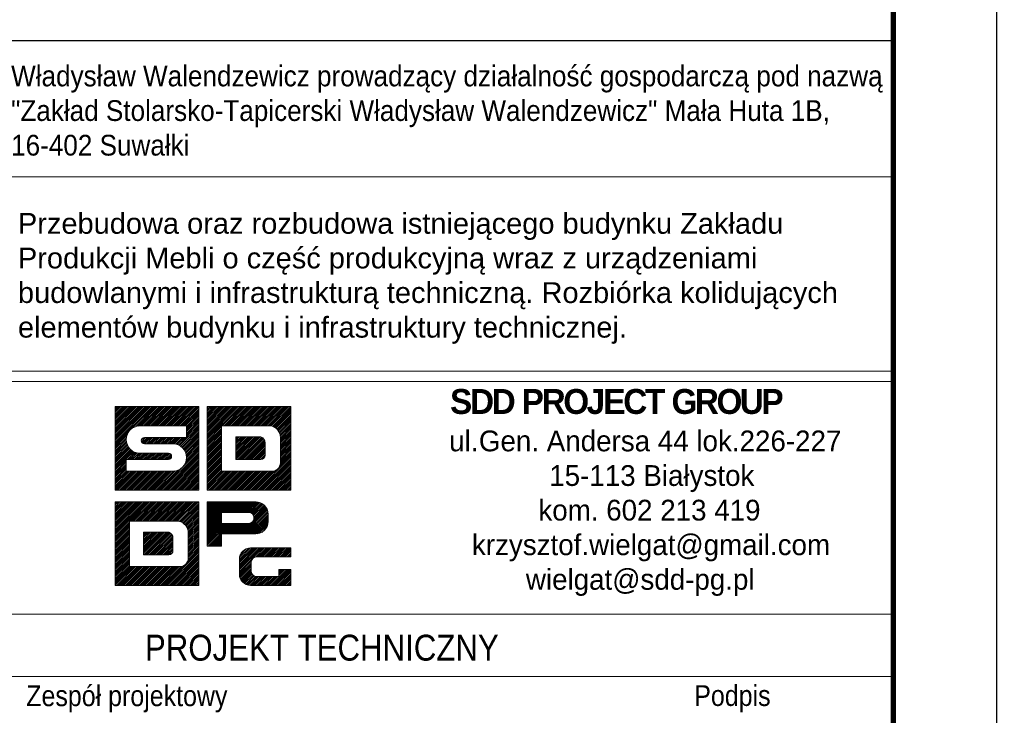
# Model space of a CAD drawing. Extents: x 99844 to 112241, y -209865 to -202412.
# Tile 10 of 12: x 110080 to 111978, y -208649 to -207309. Entities that reach past the tile are written whole.
import ezdxf
from ezdxf.enums import TextEntityAlignment as Align

# ---------------------------------------------------------------- set-up
doc = ezdxf.new("R2010")
doc.units = 0
doc.header["$LTSCALE"] = 5
doc.header["$MEASUREMENT"] = 0
for name, color, linetype, lineweight in [('--- widok', 7, 'Continuous', 13), ('_RAMKA', 7, 'Continuous', 35), ('PS_DIM', 4, 'Continuous', 13)]:
    doc.layers.add(name, color=color, linetype=linetype, lineweight=lineweight)
doc.layers.add('_FORMATKA', color=8, linetype='Continuous', lineweight=15, plot=False)
doc.layers.add('_tabelka', color=7, linetype='Continuous')
doc.styles.add('gil', font='GIL_____.TTF', dxfattribs={"width": 0.9})

# ---------------------------------------------------------------- blocks, each defined once
blk = doc.blocks.new('tabela_rys')
at = {"layer": '_tabelka', "color": 251, "lineweight": 15}
for p, q in [((21.617, 110.449), (131.619, 110.449)), ((21.617, 91.732), (131.619, 91.732)), ((21.617, 91.732), (131.619, 91.732)), ((21.617, 91.732), (131.619, 91.732)), ((131.619, 90.732), (21.617, 90.732)), ((21.617, 68.324), (131.478, 68.324)), ((131.619, 62.324), (21.617, 62.324))]:
    blk.add_line(p, q, dxfattribs=at)
at = {"layer": '_tabelka', "color": 251, "lineweight": 30}
blk.add_lwpolyline([(131.619, 123.55), (21.617, 123.55), (21.617, 7.769), (131.619, 7.769)], close=True, dxfattribs=at)
at = {"layer": 'PS_DIM', "color": 12, "true_color": 0xc90603}
for p, q in [((56.617, 88.268), (56.676, 88.328)), ((56.617, 88.1), (56.845, 88.328)), ((56.617, 87.932), (57.013, 88.328)), ((56.617, 87.763), (57.182, 88.328)), ((56.617, 87.595), (57.35, 88.328)), ((56.617, 87.427), (57.518, 88.328)), ((56.617, 87.258), (57.687, 88.328)), ((56.617, 87.09), (57.855, 88.328)), ((56.617, 86.921), (58.023, 88.328)), ((56.617, 86.753), (58.192, 88.328)), ((56.617, 86.585), (58.36, 88.328)), ((56.617, 86.416), (58.529, 88.328)), ((56.617, 86.248), (58.697, 88.328)), ((56.617, 86.079), (58.865, 88.328)), ((56.617, 85.911), (59.034, 88.328)), ((56.617, 85.743), (59.202, 88.328)), ((56.617, 85.574), (59.37, 88.328)), ((56.617, 85.406), (59.539, 88.328)), ((56.617, 85.238), (59.707, 88.328)), ((56.617, 85.069), (59.876, 88.328)), ((56.617, 84.901), (60.044, 88.328)), ((56.617, 84.732), (60.212, 88.328)), ((56.617, 88.328), (64.68, 88.328)), ((56.617, 80.265), (56.617, 88.328)), ((58.279, 86.226), (60.381, 88.328)), ((58.605, 86.383), (60.549, 88.328)), ((58.823, 86.433), (60.718, 88.328)), ((59.004, 86.446), (60.886, 88.328)), ((59.173, 86.446), (61.054, 88.328)), ((59.341, 86.446), (61.223, 88.328)), ((59.509, 86.446), (61.391, 88.328)), ((59.678, 86.446), (61.559, 88.328)), ((59.846, 86.446), (61.728, 88.328)), ((60.015, 86.446), (61.896, 88.328)), ((60.183, 86.446), (62.065, 88.328)), ((60.351, 86.446), (62.233, 88.328)), ((60.52, 86.446), (62.401, 88.328)), ((60.688, 86.446), (62.57, 88.328)), ((60.857, 86.446), (62.738, 88.328)), ((61.025, 86.446), (62.906, 88.328)), ((61.193, 86.446), (63.075, 88.328)), ((61.362, 86.446), (63.243, 88.328)), ((61.53, 86.446), (63.412, 88.328)), ((61.698, 86.446), (63.58, 88.328)), ((61.867, 86.446), (63.748, 88.328)), ((62.035, 86.446), (63.917, 88.328)), ((62.204, 86.446), (64.085, 88.328)), ((62.372, 86.446), (64.253, 88.328)), ((62.54, 86.446), (64.422, 88.328)), ((62.709, 86.446), (64.59, 88.328)), ((64.68, 88.328), (64.68, 80.265)), ((65.498, 88.328), (73.56, 88.328)), ((65.498, 80.265), (65.498, 88.328)), ((65.498, 88.195), (65.63, 88.328)), ((65.498, 88.027), (65.798, 88.328)), ((65.498, 87.858), (65.967, 88.328)), ((65.498, 87.69), (66.135, 88.328)), ((65.498, 87.522), (66.304, 88.328)), ((65.498, 87.353), (66.472, 88.328)), ((65.498, 87.185), (66.64, 88.328)), ((65.498, 87.016), (66.809, 88.328)), ((65.498, 86.848), (66.977, 88.328)), ((65.498, 86.68), (67.145, 88.328)), ((65.498, 86.511), (67.314, 88.328)), ((65.498, 86.343), (67.482, 88.328)), ((65.498, 86.174), (67.651, 88.328)), ((65.498, 86.006), (67.819, 88.328)), ((65.498, 85.838), (67.987, 88.328)), ((65.498, 85.669), (68.156, 88.328)), ((65.498, 85.501), (68.324, 88.328)), ((65.498, 85.333), (68.493, 88.328)), ((65.498, 85.164), (68.661, 88.328)), ((66.948, 86.446), (68.829, 88.328)), ((67.116, 86.446), (68.998, 88.328)), ((67.284, 86.446), (69.166, 88.328)), ((67.453, 86.446), (69.334, 88.328)), ((67.621, 86.446), (69.503, 88.328)), ((67.79, 86.446), (69.671, 88.328)), ((67.958, 86.446), (69.84, 88.328)), ((68.126, 86.446), (70.008, 88.328)), ((68.295, 86.446), (70.176, 88.328)), ((68.463, 86.446), (70.345, 88.328)), ((68.632, 86.446), (70.513, 88.328)), ((68.8, 86.446), (70.681, 88.328)), ((68.968, 86.446), (70.85, 88.328)), ((69.137, 86.446), (71.018, 88.328)), ((69.305, 86.446), (71.187, 88.328)), ((69.473, 86.446), (71.355, 88.328)), ((69.642, 86.446), (71.523, 88.328)), ((69.81, 86.446), (71.692, 88.328)), ((69.979, 86.446), (71.86, 88.328)), ((70.147, 86.446), (72.028, 88.328)), ((70.315, 86.446), (72.197, 88.328)), ((70.484, 86.446), (72.365, 88.328)), ((70.652, 86.446), (72.534, 88.328)), ((70.82, 86.446), (72.702, 88.328)), ((70.989, 86.446), (72.87, 88.328)), ((71.157, 86.446), (73.039, 88.328)), ((71.326, 86.446), (73.207, 88.328)), ((71.494, 86.446), (73.376, 88.328)), ((71.659, 86.443), (73.544, 88.328)), ((73.56, 88.328), (73.56, 80.265)), ((62.877, 86.446), (64.68, 88.249)), ((63.045, 86.446), (64.68, 88.08)), ((63.214, 86.446), (64.68, 87.912)), ((63.382, 86.446), (64.68, 87.744)), ((63.507, 86.402), (64.68, 87.575)), ((63.507, 86.234), (64.68, 87.407)), ((71.791, 86.407), (73.56, 88.175)), ((71.911, 86.358), (73.56, 88.007)), ((72.02, 86.299), (73.56, 87.839)), ((72.119, 86.229), (73.56, 87.67)), ((72.209, 86.151), (73.56, 87.502)), ((72.291, 86.064), (73.56, 87.333)), ((63.507, 86.446), (59.007, 86.446)), ((62.836, 84.553), (64.68, 86.397)), ((63.507, 86.065), (64.68, 87.238)), ((63.507, 85.897), (64.68, 87.07)), ((63.507, 85.728), (64.68, 86.902)), ((63.507, 85.56), (64.68, 86.733)), ((63.507, 85.392), (64.68, 86.565)), ((63.507, 85.321), (63.507, 86.446)), ((65.498, 84.996), (66.882, 86.38)), ((66.882, 86.446), (66.882, 82.096)), ((71.644, 86.446), (66.882, 86.446)), ((66.882, 86.446), (66.882, 82.096)), ((68.097, 86.446), (66.882, 86.446)), ((71.644, 86.446), (68.434, 86.446)), ((72.363, 85.968), (73.56, 87.165)), ((72.425, 85.862), (73.56, 86.997)), ((72.478, 85.746), (73.56, 86.828)), ((72.518, 85.618), (73.56, 86.66)), ((72.544, 85.476), (73.56, 86.492)), ((56.617, 84.564), (57.914, 85.861)), ((56.617, 84.396), (57.757, 85.536)), ((62.94, 84.488), (64.68, 86.228)), ((63.036, 84.416), (64.68, 86.06)), ((63.124, 84.335), (64.68, 85.891)), ((63.204, 84.247), (64.68, 85.723)), ((63.276, 84.151), (64.68, 85.555)), ((65.498, 84.827), (66.882, 86.211)), ((65.498, 84.659), (66.882, 86.043)), ((65.498, 84.491), (66.882, 85.875)), ((65.498, 84.322), (66.882, 85.706)), ((65.498, 84.154), (66.882, 85.538)), ((72.552, 85.315), (73.56, 86.323)), ((72.552, 85.147), (73.56, 86.155)), ((72.552, 84.978), (73.56, 85.986)), ((72.552, 84.81), (73.56, 85.818)), ((72.552, 84.642), (73.56, 85.65)), ((72.552, 84.473), (73.56, 85.481)), ((56.617, 84.227), (57.707, 85.317)), ((56.617, 84.059), (57.694, 85.136)), ((56.617, 83.891), (57.703, 84.977)), ((56.617, 83.722), (57.729, 84.834)), ((56.617, 83.554), (57.767, 84.703)), ((56.617, 83.385), (57.815, 84.583)), ((56.617, 83.217), (57.873, 84.472)), ((59.141, 85.068), (59.391, 85.317)), ((59.157, 84.915), (59.563, 85.321)), ((59.223, 84.812), (59.732, 85.321)), ((59.323, 84.744), (59.9, 85.321)), ((59.438, 85.321), (63.507, 85.321)), ((62.194, 84.721), (59.438, 84.721)), ((59.468, 84.721), (60.068, 85.321)), ((59.637, 84.721), (60.237, 85.321)), ((59.805, 84.721), (60.405, 85.321)), ((59.973, 84.721), (60.573, 85.321)), ((60.142, 84.721), (60.742, 85.321)), ((60.31, 84.721), (60.91, 85.321)), ((60.479, 84.721), (61.079, 85.321)), ((60.647, 84.721), (61.247, 85.321)), ((60.815, 84.721), (61.415, 85.321)), ((60.984, 84.721), (61.584, 85.321)), ((61.152, 84.721), (61.752, 85.321)), ((61.32, 84.721), (61.92, 85.321)), ((61.489, 84.721), (62.089, 85.321)), ((61.657, 84.721), (62.257, 85.321)), ((61.826, 84.721), (62.426, 85.321)), ((61.994, 84.721), (62.594, 85.321)), ((62.162, 84.721), (62.762, 85.321)), ((62.324, 84.715), (62.931, 85.321)), ((62.47, 84.692), (63.099, 85.321)), ((62.602, 84.656), (63.268, 85.321)), ((62.724, 84.609), (63.436, 85.321)), ((63.341, 84.047), (64.68, 85.386)), ((63.396, 83.935), (64.68, 85.218)), ((63.443, 83.813), (64.68, 85.049)), ((63.478, 83.68), (64.68, 84.881)), ((63.501, 83.534), (64.68, 84.713)), ((63.506, 83.371), (64.68, 84.544)), ((65.498, 83.986), (66.882, 85.37)), ((65.498, 83.817), (66.882, 85.201)), ((65.498, 83.649), (66.882, 85.033)), ((65.498, 83.48), (66.882, 84.864)), ((65.498, 83.312), (66.882, 84.696)), ((65.498, 83.144), (66.882, 84.528)), ((68.244, 85.393), (68.244, 83.218)), ((70.681, 85.393), (68.244, 85.393)), ((68.244, 85.393), (68.244, 83.218)), ((70.681, 85.393), (68.244, 85.393)), ((68.244, 85.385), (68.252, 85.393)), ((68.244, 85.216), (68.42, 85.393)), ((68.244, 85.048), (68.589, 85.393)), ((68.244, 84.88), (68.757, 85.393)), ((68.244, 84.711), (68.925, 85.393)), ((68.244, 84.543), (69.094, 85.393)), ((68.244, 84.374), (69.262, 85.393)), ((68.244, 84.206), (69.431, 85.393)), ((68.244, 84.038), (69.599, 85.393)), ((68.244, 83.869), (69.767, 85.393)), ((68.244, 83.701), (69.936, 85.393)), ((68.244, 83.533), (70.104, 85.393)), ((68.244, 83.364), (70.272, 85.393)), ((68.266, 83.218), (70.441, 85.393)), ((68.434, 83.218), (70.609, 85.393)), ((68.603, 83.218), (70.749, 85.364)), ((68.771, 83.218), (70.852, 85.299)), ((68.939, 83.218), (70.938, 85.216)), ((69.108, 83.218), (71.006, 85.116)), ((69.276, 83.218), (71.055, 84.997)), ((69.444, 83.218), (71.079, 84.852)), ((69.613, 83.218), (71.079, 84.684)), ((69.781, 83.218), (71.079, 84.516)), ((71.079, 83.616), (71.079, 84.83)), ((71.079, 83.616), (71.079, 84.83)), ((72.552, 82.892), (72.552, 85.321)), ((72.552, 82.892), (72.552, 85.321)), ((72.552, 84.305), (73.56, 85.313)), ((72.552, 84.136), (73.56, 85.144)), ((72.552, 83.968), (73.56, 84.976)), ((72.552, 83.8), (73.56, 84.808)), ((72.552, 83.631), (73.56, 84.639)), ((72.552, 83.463), (73.56, 84.471)), ((56.617, 83.049), (57.939, 84.37)), ((56.617, 82.88), (58.013, 84.276)), ((56.617, 82.712), (58.095, 84.189)), ((56.617, 82.544), (58.184, 84.111)), ((56.617, 82.375), (58.282, 84.039)), ((56.617, 82.207), (58.387, 83.976)), ((57.8, 83.221), (58.501, 83.922)), ((57.968, 83.221), (58.625, 83.878)), ((58.137, 83.221), (58.76, 83.844)), ((58.305, 83.221), (58.909, 83.825)), ((58.473, 83.221), (59.073, 83.821)), ((58.642, 83.221), (59.242, 83.821)), ((58.81, 83.221), (59.41, 83.821)), ((58.979, 83.221), (59.579, 83.821)), ((59.007, 83.821), (61.763, 83.821)), ((59.147, 83.221), (59.747, 83.821)), ((59.315, 83.221), (59.915, 83.821)), ((59.484, 83.221), (60.084, 83.821)), ((59.652, 83.221), (60.252, 83.821)), ((59.82, 83.221), (60.42, 83.821)), ((59.989, 83.221), (60.589, 83.821)), ((60.157, 83.221), (60.757, 83.821)), ((60.326, 83.221), (60.926, 83.821)), ((60.494, 83.221), (61.094, 83.821)), ((60.662, 83.221), (61.262, 83.821)), ((60.831, 83.221), (61.431, 83.821)), ((60.999, 83.221), (61.599, 83.821)), ((61.074, 80.265), (64.68, 83.871)), ((61.168, 83.221), (61.767, 83.821)), ((61.242, 80.265), (64.68, 83.702)), ((61.336, 83.221), (61.902, 83.787)), ((61.411, 80.265), (64.68, 83.534)), ((61.504, 83.221), (61.995, 83.711)), ((61.673, 83.221), (62.052, 83.6)), ((63.153, 82.513), (64.68, 84.039)), ((63.425, 82.953), (64.68, 84.208)), ((63.487, 83.183), (64.68, 84.376)), ((65.498, 82.975), (66.882, 84.359)), ((65.498, 82.807), (66.882, 84.191)), ((65.498, 82.639), (66.882, 84.023)), ((65.498, 82.47), (66.882, 83.854)), ((65.498, 82.302), (66.882, 83.686)), ((65.498, 82.133), (66.882, 83.517)), ((69.95, 83.218), (71.079, 84.347)), ((70.118, 83.218), (71.079, 84.179)), ((70.286, 83.218), (71.079, 84.011)), ((70.455, 83.218), (71.079, 83.842)), ((70.623, 83.218), (71.079, 83.674)), ((72.467, 82.536), (73.56, 83.629)), ((72.544, 82.781), (73.56, 83.797)), ((72.552, 83.295), (73.56, 84.303)), ((72.552, 83.126), (73.56, 84.134)), ((72.552, 82.958), (73.56, 83.966)), ((56.617, 82.038), (57.694, 83.115)), ((56.617, 81.87), (57.694, 82.947)), ((56.617, 81.702), (57.694, 82.778)), ((56.617, 81.533), (57.694, 82.61)), ((61.763, 83.221), (57.694, 83.221)), ((57.694, 83.221), (57.694, 82.096)), ((61.579, 80.265), (64.68, 83.366)), ((61.748, 80.265), (64.68, 83.197)), ((61.856, 83.236), (62.048, 83.428)), ((61.916, 80.265), (64.68, 83.029)), ((62.084, 80.265), (64.68, 82.861)), ((62.253, 80.265), (64.68, 82.692)), ((65.498, 81.965), (66.882, 83.349)), ((65.498, 81.797), (66.882, 83.181)), ((65.498, 81.628), (66.882, 83.012)), ((65.498, 81.46), (66.882, 82.844)), ((65.498, 81.291), (66.882, 82.675)), ((68.244, 83.218), (70.681, 83.218)), ((68.244, 83.218), (70.681, 83.218)), ((70.364, 80.265), (73.56, 83.461)), ((70.533, 80.265), (73.56, 83.292)), ((70.701, 80.265), (73.56, 83.124)), ((70.815, 83.241), (71.056, 83.482)), ((70.87, 80.265), (73.56, 82.956)), ((71.038, 80.265), (73.56, 82.787)), ((71.206, 80.265), (73.56, 82.619)), ((56.617, 81.365), (57.694, 82.442)), ((56.617, 81.196), (57.694, 82.273)), ((56.617, 81.028), (57.694, 82.105)), ((56.617, 80.86), (57.854, 82.096)), ((56.617, 80.691), (58.022, 82.096)), ((56.617, 80.523), (58.19, 82.096)), ((56.617, 80.355), (58.359, 82.096)), ((56.696, 80.265), (58.527, 82.096)), ((56.865, 80.265), (58.695, 82.096)), ((57.033, 80.265), (58.864, 82.096)), ((57.201, 80.265), (59.032, 82.096)), ((57.37, 80.265), (59.201, 82.096)), ((57.538, 80.265), (59.369, 82.096)), ((57.694, 82.096), (62.194, 82.096)), ((57.706, 80.265), (59.537, 82.096)), ((57.875, 80.265), (59.706, 82.096)), ((58.043, 80.265), (59.874, 82.096)), ((58.212, 80.265), (60.043, 82.096)), ((58.38, 80.265), (60.211, 82.096)), ((58.548, 80.265), (60.379, 82.096)), ((58.717, 80.265), (60.548, 82.096)), ((58.885, 80.265), (60.716, 82.096)), ((59.053, 80.265), (60.884, 82.096)), ((59.222, 80.265), (61.053, 82.096)), ((59.39, 80.265), (61.221, 82.096)), ((59.559, 80.265), (61.39, 82.096)), ((59.727, 80.265), (61.558, 82.096)), ((59.895, 80.265), (61.726, 82.096)), ((60.064, 80.265), (61.895, 82.096)), ((60.232, 80.265), (62.063, 82.096)), ((60.4, 80.265), (62.232, 82.097)), ((60.569, 80.265), (62.419, 82.116)), ((60.737, 80.265), (62.65, 82.178)), ((60.906, 80.265), (63.09, 82.449)), ((62.421, 80.265), (64.68, 82.524)), ((62.589, 80.265), (64.68, 82.355)), ((62.758, 80.265), (64.68, 82.187)), ((62.926, 80.265), (64.68, 82.019)), ((63.095, 80.265), (64.68, 81.85)), ((63.263, 80.265), (64.68, 81.682)), ((65.498, 81.123), (66.882, 82.507)), ((65.498, 80.955), (66.882, 82.339)), ((65.498, 80.786), (66.882, 82.17)), ((65.498, 80.618), (66.976, 82.096)), ((65.498, 80.45), (67.144, 82.096)), ((65.498, 80.281), (67.312, 82.096)), ((65.65, 80.265), (67.481, 82.096)), ((65.818, 80.265), (67.649, 82.096)), ((65.987, 80.265), (67.817, 82.096)), ((66.155, 80.265), (67.986, 82.096)), ((66.323, 80.265), (68.154, 82.096)), ((66.492, 80.265), (68.323, 82.096)), ((66.66, 80.265), (68.491, 82.096)), ((66.828, 80.265), (68.659, 82.096)), ((66.882, 82.096), (71.644, 82.096)), ((66.882, 82.096), (71.644, 82.096)), ((66.997, 80.265), (68.828, 82.096)), ((67.165, 80.265), (68.996, 82.096)), ((67.334, 80.265), (69.165, 82.096)), ((67.502, 80.265), (69.333, 82.096)), ((67.67, 80.265), (69.501, 82.096)), ((67.839, 80.265), (69.67, 82.096)), ((68.007, 80.265), (69.838, 82.096)), ((68.175, 80.265), (70.006, 82.096)), ((68.344, 80.265), (70.175, 82.096)), ((68.512, 80.265), (70.343, 82.096)), ((68.681, 80.265), (70.512, 82.096)), ((68.849, 80.265), (70.68, 82.096)), ((69.017, 80.265), (70.848, 82.096)), ((69.186, 80.265), (71.017, 82.096)), ((69.354, 80.265), (71.185, 82.096)), ((69.523, 80.265), (71.353, 82.096)), ((69.691, 80.265), (71.522, 82.096)), ((69.859, 80.265), (71.686, 82.092)), ((70.028, 80.265), (71.86, 82.098)), ((70.196, 80.265), (72.105, 82.174)), ((71.375, 80.265), (73.56, 82.45)), ((71.543, 80.265), (73.56, 82.282)), ((71.711, 80.265), (73.56, 82.114)), ((71.88, 80.265), (73.56, 81.945)), ((72.048, 80.265), (73.56, 81.777)), ((63.431, 80.265), (64.68, 81.514)), ((63.6, 80.265), (64.68, 81.345)), ((63.768, 80.265), (64.68, 81.177)), ((63.936, 80.265), (64.68, 81.008)), ((64.105, 80.265), (64.68, 80.84)), ((64.273, 80.265), (64.68, 80.672)), ((72.217, 80.265), (73.56, 81.608)), ((72.385, 80.265), (73.56, 81.44)), ((72.553, 80.265), (73.56, 81.272)), ((72.722, 80.265), (73.56, 81.103)), ((72.89, 80.265), (73.56, 80.935)), ((73.058, 80.265), (73.56, 80.767)), ((64.68, 80.265), (56.617, 80.265)), ((64.442, 80.265), (64.68, 80.503)), ((64.61, 80.265), (64.68, 80.335)), ((73.56, 80.265), (65.498, 80.265)), ((73.227, 80.265), (73.56, 80.598)), ((73.395, 80.265), (73.56, 80.43)), ((56.617, 79.14), (64.68, 79.14)), ((56.617, 71.078), (56.617, 79.14)), ((56.617, 79.14), (64.68, 79.14)), ((56.617, 71.078), (56.617, 79.14)), ((56.617, 79.008), (56.75, 79.14)), ((56.617, 78.839), (56.918, 79.14)), ((56.617, 78.671), (57.087, 79.14)), ((56.617, 78.502), (57.255, 79.14)), ((56.617, 78.334), (57.423, 79.14)), ((56.617, 78.166), (57.592, 79.14)), ((56.617, 77.997), (57.76, 79.14)), ((56.617, 77.829), (57.928, 79.14)), ((56.617, 77.661), (58.097, 79.14)), ((56.617, 77.492), (58.265, 79.14)), ((56.617, 77.324), (58.434, 79.14)), ((56.617, 77.155), (58.602, 79.14)), ((56.617, 76.987), (58.77, 79.14)), ((56.617, 76.819), (58.939, 79.14)), ((56.617, 76.65), (59.107, 79.14)), ((56.617, 76.482), (59.275, 79.14)), ((56.617, 76.313), (59.444, 79.14)), ((56.617, 76.145), (59.612, 79.14)), ((56.617, 75.977), (59.781, 79.14)), ((58.067, 77.259), (59.949, 79.14)), ((58.236, 77.259), (60.117, 79.14)), ((58.404, 77.259), (60.286, 79.14)), ((58.573, 77.259), (60.454, 79.14)), ((58.741, 77.259), (60.623, 79.14)), ((58.909, 77.259), (60.791, 79.14)), ((59.078, 77.259), (60.959, 79.14)), ((59.246, 77.259), (61.128, 79.14)), ((59.414, 77.259), (61.296, 79.14)), ((59.583, 77.259), (61.464, 79.14)), ((59.751, 77.259), (61.633, 79.14)), ((59.92, 77.259), (61.801, 79.14)), ((60.088, 77.259), (61.97, 79.14)), ((60.256, 77.259), (62.138, 79.14)), ((60.425, 77.259), (62.306, 79.14)), ((60.593, 77.259), (62.475, 79.14)), ((60.762, 77.259), (62.643, 79.14)), ((60.93, 77.259), (62.811, 79.14)), ((61.098, 77.259), (62.98, 79.14)), ((61.267, 77.259), (63.148, 79.14)), ((61.435, 77.259), (63.317, 79.14)), ((61.603, 77.259), (63.485, 79.14)), ((61.772, 77.259), (63.653, 79.14)), ((61.94, 77.259), (63.822, 79.14)), ((62.109, 77.259), (63.99, 79.14)), ((62.277, 77.259), (64.158, 79.14)), ((62.445, 77.259), (64.327, 79.14)), ((62.614, 77.259), (64.495, 79.14)), ((62.779, 77.255), (64.664, 79.14)), ((62.911, 77.219), (64.68, 78.988)), ((63.031, 77.171), (64.68, 78.819)), ((64.68, 79.14), (64.68, 71.078)), ((64.68, 79.14), (64.68, 71.078)), ((63.14, 77.111), (64.68, 78.651)), ((63.239, 77.042), (64.68, 78.483)), ((63.329, 76.964), (64.68, 78.314)), ((63.41, 76.876), (64.68, 78.146)), ((63.482, 76.78), (64.68, 77.978)), ((56.617, 75.808), (58.001, 77.192)), ((56.617, 75.64), (58.001, 77.024)), ((58.001, 77.259), (58.001, 72.909)), ((62.764, 77.259), (58.001, 77.259)), ((58.001, 77.259), (58.001, 72.909)), ((62.764, 77.259), (58.001, 77.259)), ((58.001, 77.259), (58.001, 72.909)), ((62.764, 77.259), (58.001, 77.259)), ((63.545, 76.674), (64.68, 77.809)), ((63.597, 76.558), (64.68, 77.641)), ((63.638, 76.43), (64.68, 77.472)), ((63.664, 76.288), (64.68, 77.304)), ((63.672, 76.128), (64.68, 77.136)), ((63.672, 75.959), (64.68, 76.967)), ((56.617, 75.472), (58.001, 76.856)), ((56.617, 75.303), (58.001, 76.687)), ((56.617, 75.135), (58.001, 76.519)), ((56.617, 74.966), (58.001, 76.35)), ((56.617, 74.798), (58.001, 76.182)), ((56.617, 74.63), (58.001, 76.014)), ((59.364, 76.205), (59.364, 74.03)), ((61.801, 76.205), (59.364, 76.205)), ((59.364, 76.197), (59.372, 76.205)), ((59.364, 76.029), (59.54, 76.205)), ((59.364, 75.861), (59.708, 76.205)), ((59.364, 75.692), (59.877, 76.205)), ((59.364, 75.524), (60.045, 76.205)), ((59.364, 75.355), (60.214, 76.205)), ((59.364, 75.187), (60.382, 76.205)), ((59.364, 75.019), (60.55, 76.205)), ((59.364, 74.85), (60.719, 76.205)), ((59.364, 74.682), (60.887, 76.205)), ((59.364, 74.513), (61.055, 76.205)), ((59.364, 74.345), (61.224, 76.205)), ((59.364, 74.177), (61.392, 76.205)), ((59.364, 76.205), (59.364, 74.03)), ((61.801, 76.205), (59.364, 76.205)), ((59.364, 76.205), (59.364, 74.03)), ((61.801, 76.205), (59.364, 76.205)), ((59.386, 74.03), (61.561, 76.205)), ((59.554, 74.03), (61.729, 76.205)), ((59.722, 74.03), (61.869, 76.177)), ((59.891, 74.03), (61.972, 76.111)), ((60.059, 74.03), (62.057, 76.029)), ((60.227, 74.03), (62.126, 75.929)), ((63.672, 75.791), (64.68, 76.799)), ((63.672, 75.622), (64.68, 76.63)), ((63.672, 75.454), (64.68, 76.462)), ((63.672, 75.286), (64.68, 76.294)), ((63.672, 73.704), (63.672, 76.134)), ((63.672, 73.704), (63.672, 76.134)), ((63.672, 73.704), (63.672, 76.134)), ((63.672, 75.117), (64.68, 76.125)), ((63.672, 74.949), (64.68, 75.957)), ((56.617, 74.461), (58.001, 75.845)), ((56.617, 74.293), (58.001, 75.677)), ((56.617, 74.125), (58.001, 75.509)), ((56.617, 73.956), (58.001, 75.34)), ((56.617, 73.788), (58.001, 75.172)), ((56.617, 73.619), (58.001, 75.003)), ((60.396, 74.03), (62.175, 75.81)), ((60.564, 74.03), (62.198, 75.665)), ((60.733, 74.03), (62.199, 75.497)), ((60.901, 74.03), (62.199, 75.328)), ((61.069, 74.03), (62.199, 75.16)), ((61.238, 74.03), (62.199, 74.991)), ((62.199, 74.428), (62.199, 75.643)), ((62.199, 74.428), (62.199, 75.643)), ((62.199, 74.428), (62.199, 75.643)), ((63.672, 74.781), (64.68, 75.789)), ((63.672, 74.612), (64.68, 75.62)), ((63.672, 74.444), (64.68, 75.452)), ((63.672, 74.275), (64.68, 75.283)), ((63.672, 74.107), (64.68, 75.115)), ((56.617, 73.451), (58.001, 74.835)), ((56.617, 73.283), (58.001, 74.667)), ((56.617, 73.114), (58.001, 74.498)), ((56.617, 72.946), (58.001, 74.33)), ((56.617, 72.777), (58.001, 74.161)), ((59.364, 74.03), (61.801, 74.03)), ((59.364, 74.03), (61.801, 74.03)), ((59.364, 74.03), (61.801, 74.03)), ((61.406, 74.03), (62.199, 74.823)), ((61.484, 71.078), (64.68, 74.273)), ((61.575, 74.03), (62.199, 74.655)), ((61.653, 71.078), (64.68, 74.105)), ((61.743, 74.03), (62.199, 74.486)), ((61.934, 74.053), (62.176, 74.295)), ((63.587, 73.349), (64.68, 74.442)), ((63.664, 73.594), (64.68, 74.61)), ((63.672, 73.939), (64.68, 74.947)), ((63.672, 73.77), (64.68, 74.778)), ((56.617, 72.609), (58.001, 73.993)), ((56.617, 72.441), (58.001, 73.825)), ((56.617, 72.272), (58.001, 73.656)), ((56.617, 72.104), (58.001, 73.488)), ((56.617, 71.936), (58.001, 73.32)), ((56.617, 71.767), (58.001, 73.151)), ((61.821, 71.078), (64.68, 73.936)), ((61.989, 71.078), (64.68, 73.768)), ((62.158, 71.078), (64.68, 73.6)), ((62.326, 71.078), (64.68, 73.431)), ((62.494, 71.078), (64.68, 73.263)), ((62.663, 71.078), (64.68, 73.095)), ((56.617, 71.599), (58.001, 72.983)), ((56.617, 71.43), (58.095, 72.909)), ((56.617, 71.262), (58.264, 72.909)), ((56.617, 71.094), (58.432, 72.909)), ((56.77, 71.078), (58.6, 72.909)), ((56.938, 71.078), (58.769, 72.909)), ((57.106, 71.078), (58.937, 72.909)), ((57.275, 71.078), (59.106, 72.909)), ((57.443, 71.078), (59.274, 72.909)), ((57.611, 71.078), (59.442, 72.909)), ((57.78, 71.078), (59.611, 72.909)), ((57.948, 71.078), (59.779, 72.909)), ((58.001, 72.909), (62.764, 72.909)), ((58.001, 72.909), (62.764, 72.909)), ((58.001, 72.909), (62.764, 72.909)), ((58.117, 71.078), (59.948, 72.909)), ((58.285, 71.078), (60.116, 72.909)), ((58.453, 71.078), (60.284, 72.909)), ((58.622, 71.078), (60.453, 72.909)), ((58.79, 71.078), (60.621, 72.909)), ((58.958, 71.078), (60.789, 72.909)), ((59.127, 71.078), (60.958, 72.909)), ((59.295, 71.078), (61.126, 72.909)), ((59.464, 71.078), (61.295, 72.909)), ((59.632, 71.078), (61.463, 72.909)), ((59.8, 71.078), (61.631, 72.909)), ((59.969, 71.078), (61.8, 72.909)), ((60.137, 71.078), (61.968, 72.909)), ((60.305, 71.078), (62.136, 72.909)), ((60.474, 71.078), (62.305, 72.909)), ((60.642, 71.078), (62.473, 72.909)), ((60.811, 71.078), (62.642, 72.909)), ((60.979, 71.078), (62.806, 72.904)), ((61.147, 71.078), (62.98, 72.91)), ((61.316, 71.078), (63.225, 72.987)), ((62.831, 71.078), (64.68, 72.926)), ((63, 71.078), (64.68, 72.758)), ((63.168, 71.078), (64.68, 72.589)), ((63.336, 71.078), (64.68, 72.421)), ((63.505, 71.078), (64.68, 72.253)), ((63.673, 71.078), (64.68, 72.084)), ((63.841, 71.078), (64.68, 71.916)), ((64.01, 71.078), (64.68, 71.747)), ((64.178, 71.078), (64.68, 71.579)), ((64.347, 71.078), (64.68, 71.411)), ((64.515, 71.078), (64.68, 71.242)), ((64.68, 71.078), (56.617, 71.078)), ((64.68, 71.078), (56.617, 71.078))]:
    blk.add_line(p, q, dxfattribs=at)
at = {"layer": 'PS_DIM', "color": 18, "true_color": 0x000000}
for p, q in [((65.498, 79.107), (65.531, 79.14)), ((65.498, 78.947), (65.691, 79.14)), ((65.498, 78.787), (65.851, 79.14)), ((65.498, 78.627), (66.011, 79.14)), ((65.498, 78.467), (66.171, 79.14)), ((65.498, 78.307), (66.331, 79.14)), ((65.498, 78.147), (66.491, 79.14)), ((65.498, 77.987), (66.651, 79.14)), ((65.498, 77.827), (66.811, 79.14)), ((65.498, 77.667), (66.971, 79.14)), ((65.498, 77.507), (67.131, 79.14)), ((65.498, 77.347), (67.291, 79.14)), ((65.498, 77.187), (67.451, 79.14)), ((65.498, 77.027), (67.61, 79.14)), ((65.498, 76.867), (67.77, 79.14)), ((65.498, 79.14), (65.498, 74.874)), ((70.169, 79.14), (65.498, 79.14)), ((66.915, 78.125), (67.93, 79.14)), ((67.075, 78.125), (68.09, 79.14)), ((67.235, 78.125), (68.25, 79.14)), ((67.395, 78.125), (68.41, 79.14)), ((67.555, 78.124), (68.57, 79.14)), ((67.715, 78.124), (68.73, 79.14)), ((67.874, 78.124), (68.89, 79.14)), ((68.034, 78.124), (69.05, 79.14)), ((68.194, 78.124), (69.21, 79.14)), ((68.354, 78.124), (69.37, 79.14)), ((68.514, 78.124), (69.53, 79.14)), ((68.674, 78.124), (69.69, 79.14)), ((68.834, 78.124), (69.85, 79.14)), ((68.994, 78.124), (70.01, 79.14)), ((69.154, 78.124), (70.17, 79.14)), ((69.313, 78.124), (70.32, 79.13)), ((69.473, 78.124), (70.455, 79.105)), ((69.62, 78.111), (70.577, 79.068)), ((69.736, 78.066), (70.69, 79.02)), ((69.83, 78), (70.793, 78.963)), ((69.904, 77.914), (70.888, 78.898)), ((69.957, 77.808), (70.975, 78.825)), ((65.498, 76.707), (66.863, 78.073)), ((65.498, 76.547), (66.863, 77.913)), ((66.863, 78.125), (66.863, 77.062)), ((69.51, 78.124), (66.863, 78.125)), ((68.837, 76.047), (71.245, 78.456)), ((68.997, 76.047), (71.291, 78.342)), ((69.157, 76.047), (71.327, 78.217)), ((69.317, 76.047), (71.35, 78.081)), ((69.477, 76.047), (71.357, 77.927)), ((69.91, 77.281), (71.189, 78.56)), ((69.984, 77.675), (71.054, 78.745)), ((69.985, 77.515), (71.126, 78.656)), ((71.357, 77.235), (71.357, 77.953)), ((65.498, 76.387), (66.863, 77.753)), ((65.498, 76.227), (66.863, 77.593)), ((65.498, 76.067), (66.863, 77.433)), ((65.498, 75.907), (66.863, 77.273)), ((65.498, 75.747), (66.863, 77.113)), ((65.498, 75.587), (66.972, 77.062)), ((65.498, 75.427), (67.132, 77.062)), ((65.498, 75.268), (67.292, 77.062)), ((65.498, 75.108), (67.452, 77.062)), ((65.498, 74.948), (67.611, 77.062)), ((65.584, 74.874), (67.771, 77.062)), ((66.863, 77.062), (69.51, 77.062)), ((66.917, 76.047), (67.931, 77.062)), ((67.077, 76.047), (68.091, 77.062)), ((67.237, 76.047), (68.251, 77.062)), ((67.397, 76.047), (68.411, 77.062)), ((67.557, 76.047), (68.571, 77.062)), ((67.717, 76.047), (68.731, 77.062)), ((67.877, 76.047), (68.891, 77.062)), ((68.037, 76.047), (69.051, 77.062)), ((68.197, 76.047), (69.211, 77.062)), ((68.357, 76.047), (69.371, 77.062)), ((68.517, 76.047), (69.532, 77.062)), ((68.677, 76.047), (69.766, 77.136)), ((69.637, 76.047), (71.357, 77.767)), ((69.797, 76.047), (71.357, 77.608)), ((69.957, 76.047), (71.357, 77.448)), ((69.985, 77.537), (69.985, 77.649)), ((70.117, 76.047), (71.357, 77.288)), ((70.282, 76.053), (71.351, 77.122)), ((70.477, 76.088), (71.316, 76.927)), ((65.744, 74.874), (66.861, 75.991)), ((66.861, 74.874), (66.861, 76.047)), ((66.861, 76.047), (70.169, 76.047)), ((70.746, 76.197), (71.207, 76.658)), ((65.904, 74.874), (66.861, 75.831)), ((66.064, 74.874), (66.861, 75.672)), ((66.224, 74.874), (66.861, 75.512)), ((66.384, 74.874), (66.861, 75.352)), ((66.544, 74.874), (66.861, 75.192)), ((66.704, 74.874), (66.861, 75.032)), ((65.498, 74.874), (66.861, 74.874)), ((68.595, 73.615), (69.684, 74.704)), ((68.595, 73.447), (69.852, 74.704)), ((68.595, 73.279), (70.021, 74.704)), ((68.595, 73.11), (70.189, 74.704)), ((68.595, 72.942), (70.357, 74.704)), ((68.595, 72.773), (70.526, 74.704)), ((68.595, 72.605), (70.694, 74.704)), ((68.595, 72.437), (70.862, 74.704)), ((68.613, 73.802), (69.497, 74.686)), ((68.687, 74.044), (69.255, 74.612)), ((73.56, 74.704), (69.695, 74.704)), ((70.145, 73.818), (71.031, 74.704)), ((70.33, 73.834), (71.199, 74.704)), ((70.498, 73.834), (71.368, 74.704)), ((70.666, 73.834), (71.536, 74.704)), ((70.835, 73.834), (71.704, 74.704)), ((71.003, 73.834), (71.873, 74.704)), ((71.172, 73.834), (72.041, 74.704)), ((71.34, 73.834), (72.209, 74.704)), ((71.508, 73.834), (72.378, 74.704)), ((71.677, 73.834), (72.546, 74.704)), ((71.845, 73.834), (72.715, 74.704)), ((72.013, 73.834), (72.883, 74.704)), ((72.182, 73.834), (73.051, 74.704)), ((72.35, 73.834), (73.22, 74.704)), ((72.519, 73.834), (73.388, 74.704)), ((72.687, 73.834), (73.557, 74.704)), ((72.855, 73.834), (73.56, 74.539)), ((73.024, 73.834), (73.56, 74.37)), ((73.192, 73.834), (73.56, 74.202)), ((73.36, 73.834), (73.56, 74.034)), ((73.56, 73.834), (73.56, 74.704)), ((68.595, 73.604), (68.595, 72.178)), ((68.595, 72.268), (69.744, 73.417)), ((68.598, 72.103), (69.728, 73.232)), ((69.728, 72.488), (69.728, 73.284)), ((70.278, 73.834), (73.56, 73.834)), ((73.529, 73.834), (73.56, 73.865)), ((68.618, 71.954), (69.728, 73.064)), ((68.654, 71.822), (69.728, 72.895)), ((68.703, 71.703), (69.728, 72.727)), ((68.763, 71.594), (69.728, 72.559)), ((68.833, 71.495), (69.735, 72.398)), ((68.912, 71.406), (69.774, 72.268)), ((69, 71.326), (69.835, 72.161)), ((71.614, 71.078), (73.155, 72.619)), ((71.783, 71.078), (73.324, 72.619)), ((71.951, 71.078), (73.492, 72.619)), ((72.119, 71.078), (73.56, 72.518)), ((72.288, 71.078), (73.56, 72.35)), ((72.398, 72.535), (72.482, 72.619)), ((72.398, 72.367), (72.65, 72.619)), ((72.398, 72.199), (72.818, 72.619)), ((72.398, 72.03), (72.987, 72.619)), ((73.56, 72.619), (72.398, 72.619)), ((72.398, 72.619), (72.398, 71.938)), ((72.456, 71.078), (73.56, 72.182)), ((73.56, 71.078), (73.56, 72.619)), ((69.097, 71.255), (69.916, 72.073)), ((69.204, 71.193), (70.015, 72.004)), ((69.322, 71.143), (70.136, 71.956)), ((69.452, 71.105), (70.285, 71.938)), ((69.598, 71.082), (70.454, 71.938)), ((69.762, 71.078), (70.622, 71.938)), ((69.93, 71.078), (70.791, 71.938)), ((70.099, 71.078), (70.959, 71.938)), ((70.267, 71.078), (71.127, 71.938)), ((72.398, 71.938), (70.278, 71.938)), ((70.436, 71.078), (71.296, 71.938)), ((70.604, 71.078), (71.464, 71.938)), ((70.772, 71.078), (71.633, 71.938)), ((70.941, 71.078), (71.801, 71.938)), ((71.109, 71.078), (71.969, 71.938)), ((71.277, 71.078), (72.138, 71.938)), ((71.446, 71.078), (72.306, 71.938)), ((72.624, 71.078), (73.56, 72.013)), ((72.793, 71.078), (73.56, 71.845)), ((72.961, 71.078), (73.56, 71.676)), ((73.13, 71.078), (73.56, 71.508)), ((73.298, 71.078), (73.56, 71.34)), ((69.695, 71.078), (73.56, 71.078)), ((73.466, 71.078), (73.56, 71.171))]:
    blk.add_line(p, q, dxfattribs=at)
at = {"layer": 'PS_DIM', "color": 12, "true_color": 0xc90603}
for centre, radius, start, end in [((59.007, 85.134), 1.312, 90, 270), ((71.429, 85.343), 1.124, 358.86875, 78.94572), ((71.429, 85.343), 1.124, 358.86875, 78.94572), ((59.438, 85.021), 0.3, 90, 270), ((62.194, 83.409), 1.312, 270, 90), ((70.482, 84.83), 0.597, 360, 70.52878), ((70.482, 84.83), 0.597, 360, 70.52878), ((61.763, 83.521), 0.3, 270, 90), ((70.681, 83.616), 0.398, 270, 360), ((70.681, 83.616), 0.398, 270, 0), ((71.746, 82.896), 0.806, 262.76517, 359.67808), ((71.746, 82.896), 0.806, 262.76517, 359.67808), ((62.548, 76.156), 1.124, 358.86875, 78.94572), ((62.548, 76.156), 1.124, 358.86875, 78.94572), ((62.548, 76.156), 1.124, 358.86875, 78.94572), ((61.602, 75.643), 0.597, 360, 70.52878), ((61.602, 75.643), 0.597, 360, 70.52878), ((61.602, 75.643), 0.597, 360, 70.52878), ((61.801, 74.428), 0.398, 270, 360), ((61.801, 74.428), 0.398, 270, 360), ((61.801, 74.428), 0.398, 270, 0), ((62.865, 73.709), 0.806, 262.76517, 359.67808), ((62.865, 73.709), 0.806, 262.76517, 359.67808), ((62.865, 73.709), 0.806, 262.76517, 359.67808)]:
    blk.add_arc(centre, radius, start, end, dxfattribs=at)
at = {"layer": 'PS_DIM', "color": 18, "true_color": 0x000000}
for centre, radius, start, end in [((70.169, 77.953), 1.188, 0, 90), ((69.51, 77.649), 0.475, 0, 89.97196), ((69.51, 77.537), 0.475, 270, 0), ((70.169, 77.235), 1.188, 270, 0), ((69.695, 73.604), 1.1, 90, 180), ((70.278, 73.284), 0.55, 90, 180), ((69.695, 72.178), 1.1, 180, 270), ((70.278, 72.488), 0.55, 180, 270)]:
    blk.add_arc(centre, radius, start, end, dxfattribs=at)
at = {"layer": '--- widok', "ltscale": 0.5, "insert": (47.254, 106.961, 0.431), "char_height": 2, "width": 80.3878, "attachment_point": 1}
blk.add_mtext('{\\fArial|b0|i0|c238|p34;\\C0;Prze\\fArial|b0|i0|c0|p34;b\\fArial|b0|i0|c238|p34;u\\fArial|b0|i0|c0|p34;dowa o\\fArial|b0|i0|c238|p34;r\\fArial|b0|i0|c0|p34;a\\fArial|b0|i0|c238|p34;z\\fArial|b0|i0|c0|p34; \\fArial|b0|i0|c238|p34;r\\fArial|b0|i0|c0|p34;o\\fArial|b0|i0|c238|p34;z\\fArial|b0|i0|c0|p34;b\\fArial|b0|i0|c238|p34;u\\fArial|b0|i0|c0|p34;dowa \\fArial|b0|i0|c238|p34;ist\\fArial|b0|i0|c0|p34;n\\fArial|b0|i0|c238|p34;ieją\\fArial|b0|i0|c0|p34;c\\fArial|b0|i0|c238|p34;eg\\fArial|b0|i0|c0|p34;o b\\fArial|b0|i0|c238|p34;u\\fArial|b0|i0|c0|p34;d\\fArial|b0|i0|c238|p34;y\\fArial|b0|i0|c0|p34;n\\fArial|b0|i0|c238|p34;ku\\fArial|b0|i0|c0|p34; \\fArial|b0|i0|c238|p34;Z\\fArial|b0|i0|c0|p34;a\\fArial|b0|i0|c238|p34;kł\\fArial|b0|i0|c0|p34;ad\\fArial|b0|i0|c238|p34;u\\fArial|b0|i0|c0|p34; \\fArial|b0|i0|c238|p34;Pr\\fArial|b0|i0|c0|p34;od\\fArial|b0|i0|c238|p34;uk\\fArial|b0|i0|c0|p34;c\\fArial|b0|i0|c238|p34;ji\\fArial|b0|i0|c0|p34; \\fArial|b0|i0|c238|p34;Me\\fArial|b0|i0|c0|p34;b\\fArial|b0|i0|c238|p34;li\\fArial|b0|i0|c0|p34; o c\\fArial|b0|i0|c238|p34;zęść\\fArial|b0|i0|c0|p34; \\fArial|b0|i0|c238|p34;pr\\fArial|b0|i0|c0|p34;od\\fArial|b0|i0|c238|p34;uk\\fArial|b0|i0|c0|p34;c\\fArial|b0|i0|c238|p34;yj\\fArial|b0|i0|c0|p34;n\\fArial|b0|i0|c238|p34;ą\\fArial|b0|i0|c0|p34; w\\fArial|b0|i0|c238|p34;r\\fArial|b0|i0|c0|p34;a\\fArial|b0|i0|c238|p34;z\\fArial|b0|i0|c0|p34; \\fArial|b0|i0|c238|p34;z\\fArial|b0|i0|c0|p34; \\fArial|b0|i0|c238|p34;urzą\\fArial|b0|i0|c0|p34;d\\fArial|b0|i0|c238|p34;ze\\fArial|b0|i0|c0|p34;n\\fArial|b0|i0|c238|p34;i\\fArial|b0|i0|c0|p34;a\\fArial|b0|i0|c238|p34;mi\\fArial|b0|i0|c0|p34; b\\fArial|b0|i0|c238|p34;u\\fArial|b0|i0|c0|p34;dow\\fArial|b0|i0|c238|p34;l\\fArial|b0|i0|c0|p34;an\\fArial|b0|i0|c238|p34;ymi\\fArial|b0|i0|c0|p34; \\fArial|b0|i0|c238|p34;i\\fArial|b0|i0|c0|p34; \\fArial|b0|i0|c238|p34;i\\fArial|b0|i0|c0|p34;n\\fArial|b0|i0|c238|p34;fr\\fArial|b0|i0|c0|p34;a\\fArial|b0|i0|c238|p34;strukturą\\fArial|b0|i0|c0|p34; \\fArial|b0|i0|c238|p34;te\\fArial|b0|i0|c0|p34;c\\fArial|b0|i0|c238|p34;h\\fArial|b0|i0|c0|p34;n\\fArial|b0|i0|c238|p34;i\\fArial|b0|i0|c0|p34;c\\fArial|b0|i0|c238|p34;z\\fArial|b0|i0|c0|p34;n\\fArial|b0|i0|c238|p34;ą\\fArial|b0|i0|c0|p34;. \\fArial|b0|i0|c238|p34;R\\fArial|b0|i0|c0|p34;o\\fArial|b0|i0|c238|p34;z\\fArial|b0|i0|c0|p34;b\\fArial|b0|i0|c238|p34;iórk\\fArial|b0|i0|c0|p34;a \\fArial|b0|i0|c238|p34;k\\fArial|b0|i0|c0|p34;o\\fArial|b0|i0|c238|p34;li\\fArial|b0|i0|c0|p34;d\\fArial|b0|i0|c238|p34;ują\\fArial|b0|i0|c0|p34;c\\fArial|b0|i0|c238|p34;y\\fArial|b0|i0|c0|p34;c\\fArial|b0|i0|c238|p34;h\\fArial|b0|i0|c0|p34; \\fArial|b0|i0|c238|p34;eleme\\fArial|b0|i0|c0|p34;n\\fArial|b0|i0|c238|p34;tó\\fArial|b0|i0|c0|p34;w b\\fArial|b0|i0|c238|p34;u\\fArial|b0|i0|c0|p34;d\\fArial|b0|i0|c238|p34;y\\fArial|b0|i0|c0|p34;n\\fArial|b0|i0|c238|p34;ku\\fArial|b0|i0|c0|p34; \\fArial|b0|i0|c238|p34;i\\fArial|b0|i0|c0|p34; \\fArial|b0|i0|c238|p34;i\\fArial|b0|i0|c0|p34;n\\fArial|b0|i0|c238|p34;fr\\fArial|b0|i0|c0|p34;a\\fArial|b0|i0|c238|p34;struktury\\fArial|b0|i0|c0|p34; \\fArial|b0|i0|c238|p34;te\\fArial|b0|i0|c0|p34;c\\fArial|b0|i0|c238|p34;h\\fArial|b0|i0|c0|p34;n\\fArial|b0|i0|c238|p34;i\\fArial|b0|i0|c0|p34;c\\fArial|b0|i0|c238|p34;z\\fArial|b0|i0|c0|p34;n\\fArial|b0|i0|c238|p34;ej\\fArial|b0|i0|c0|p34;.}', dxfattribs=at)
at = {"layer": '_tabelka', "color": 12, "style": 'gil', "width": 0.9}
blk.add_text('PROJEKT TECHNICZNY', height=2.5, dxfattribs=at).set_placement((76.547, 65.088), align=Align.MIDDLE)
at = {"layer": '_tabelka', "color": 251, "style": 'gil', "width": 0.9}
for s, p in [('Zespół projektowy', (57.752, 60.224)), ('Podpis', (116.118, 60.224))]:
    blk.add_text(s, height=2, dxfattribs=at).set_placement(p, align=Align.MIDDLE)
at = {"layer": '_tabelka', "color": 7, "style": 'gil'}
for s, width, gutter_width, heights, insert, char_height, attachment_point in [('{\\fArial|b0|i0|c0|p34;\\C256;W\\fArial|b0|i0|c238|p34;ł\\fArial|b0|i0|c0|p34;ad\\fArial|b0|i0|c238|p34;ysł\\fArial|b0|i0|c0|p34;aw Wa\\fArial|b0|i0|c238|p34;le\\fArial|b0|i0|c0|p34;nd\\fArial|b0|i0|c238|p34;ze\\fArial|b0|i0|c0|p34;w\\fArial|b0|i0|c238|p34;i\\fArial|b0|i0|c0|p34;c\\fArial|b0|i0|c238|p34;z\\fArial|b0|i0|c0|p34;\\~\\fArial|b0|i0|c238|p34;pr\\fArial|b0|i0|c0|p34;owad\\fArial|b0|i0|c238|p34;zą\\fArial|b0|i0|c0|p34;c\\fArial|b0|i0|c238|p34;y\\fArial|b0|i0|c0|p34; d\\fArial|b0|i0|c238|p34;zi\\fArial|b0|i0|c0|p34;a\\fArial|b0|i0|c238|p34;ł\\fArial|b0|i0|c0|p34;a\\fArial|b0|i0|c238|p34;l\\fArial|b0|i0|c0|p34;no\\fArial|b0|i0|c238|p34;ść\\fArial|b0|i0|c0|p34; \\fArial|b0|i0|c238|p34;g\\fArial|b0|i0|c0|p34;o\\fArial|b0|i0|c238|p34;sp\\fArial|b0|i0|c0|p34;oda\\fArial|b0|i0|c238|p34;r\\fArial|b0|i0|c0|p34;c\\fArial|b0|i0|c238|p34;zą\\fArial|b0|i0|c0|p34; \\fArial|b0|i0|c238|p34;p\\fArial|b0|i0|c0|p34;od na\\fArial|b0|i0|c238|p34;z\\fArial|b0|i0|c0|p34;w\\fArial|b0|i0|c238|p34;ą\\fArial|b0|i0|c0|p34; \\fArial|b0|i0|c238|p34;"Z\\fArial|b0|i0|c0|p34;a\\fArial|b0|i0|c238|p34;kł\\fArial|b0|i0|c0|p34;ad \\fArial|b0|i0|c238|p34;St\\fArial|b0|i0|c0|p34;o\\fArial|b0|i0|c238|p34;l\\fArial|b0|i0|c0|p34;a\\fArial|b0|i0|c238|p34;rsk\\fArial|b0|i0|c0|p34;o-\\fArial|b0|i0|c238|p34;T\\fArial|b0|i0|c0|p34;a\\fArial|b0|i0|c238|p34;pi\\fArial|b0|i0|c0|p34;c\\fArial|b0|i0|c238|p34;erski\\fArial|b0|i0|c0|p34; W\\fArial|b0|i0|c238|p34;ł\\fArial|b0|i0|c0|p34;ad\\fArial|b0|i0|c238|p34;ysł\\fArial|b0|i0|c0|p34;aw Wa\\fArial|b0|i0|c238|p34;le\\fArial|b0|i0|c0|p34;nd\\fArial|b0|i0|c238|p34;ze\\fArial|b0|i0|c0|p34;w\\fArial|b0|i0|c238|p34;i\\fArial|b0|i0|c0|p34;c\\fArial|b0|i0|c238|p34;z"\\fArial|b0|i0|c0|p34; \\fArial|b0|i0|c238|p34;M\\fArial|b0|i0|c0|p34;a\\fArial|b0|i0|c238|p34;ł\\fArial|b0|i0|c0|p34;a \\fArial|b0|i0|c238|p34;Hut\\fArial|b0|i0|c0|p34;a \\fArial|b0|i0|c238|p34;1\\fArial|b0|i0|c0|p34;B\\fArial|b0|i0|c238|p34;, \\P16-402 Suwałki}', 87.55218, 12.5, [51.49], (46.598, 116.814), 2, 4), ('{\\fGill Sans MT|b1|i0|c238|p34;\\H0.96x;\\W1;\\T0.9;\\C12;         SDD \\C7;PROJECT GROUP\\fGill Sans MT|b0|i0|c238|p34;\\P\\pi7.1307;\\H0.83333x;\\T1;ul.^IGen. Andersa 44 lok.226-227\\P\\pi16.782;15-113 Białystok\\P\\pi15.736;kom. 602 213 419\\P\\pi9.3298;krzysztof.wielgat@gmail.com\\P       wielgat@\\C12;sdd-pg\\C7;.pl}', 50.30673, 15, [27.847], (81.681, 90.005), 2.5, 1)]:
    blk.add_mtext_dynamic_manual_height_columns(s, width=width, gutter_width=gutter_width, heights=heights, dxfattribs=dict(at, insert=insert, char_height=char_height, attachment_point=attachment_point))
at = {"layer": '_tabelka', "color": 7, "style": 'gil', "width": 0.9}
for p in [(47.788, 34.834), (47.788, 30.292), (47.788, 26.062)]:
    blk.add_attdef('NAZWA_RYS:', text='', height=2.5, dxfattribs=at).set_placement(p, align=Align.MIDDLE_LEFT)
blk.add_attdef('FORMAT', text='', height=2.5, dxfattribs=at).set_placement((33.116, 15.911), align=Align.MIDDLE)
at = {"layer": '_tabelka', "color": 7, "style": 'gil', "width": 0.9, "flags": 8}
for tag, p in [('DATA', (61.115, 15.911)), ('SKALA', (87.85, 15.911)), ('NR_RYSUNKU', (117.184, 15.911))]:
    blk.add_attdef(tag, text='', height=2.5, dxfattribs=at).set_placement(p, align=Align.MIDDLE)
blk = doc.blocks.new('*U17')
at = {"layer": '_FORMATKA', "lineweight": -3}
blk.add_lwpolyline([(-600, 0), (0, 0), (0, 297), (-600, 297)], close=True, dxfattribs=at)
at = {"layer": '_RAMKA', "lineweight": -3, "const_width": 0.5}
blk.add_lwpolyline([(-570, 10), (-10, 10), (-10, 287), (-570, 287)], close=True, dxfattribs=at)

msp = doc.modelspace()

# ---------------------------------------------------------------- block references
at = {"layer": 'PS_DIM', "xscale": 20, "yscale": 20, "zscale": 20}
msp.add_blockref('*U17', (111963.71, -209865.43), dxfattribs=at)
at = {"layer": 'PS_DIM', "color": 7, "xscale": 20, "yscale": 20, "zscale": 20}
msp.add_blockref('tabela_rys', (109131.33, -209820.8), dxfattribs=at)

doc.saveas('drawing.dxf')
